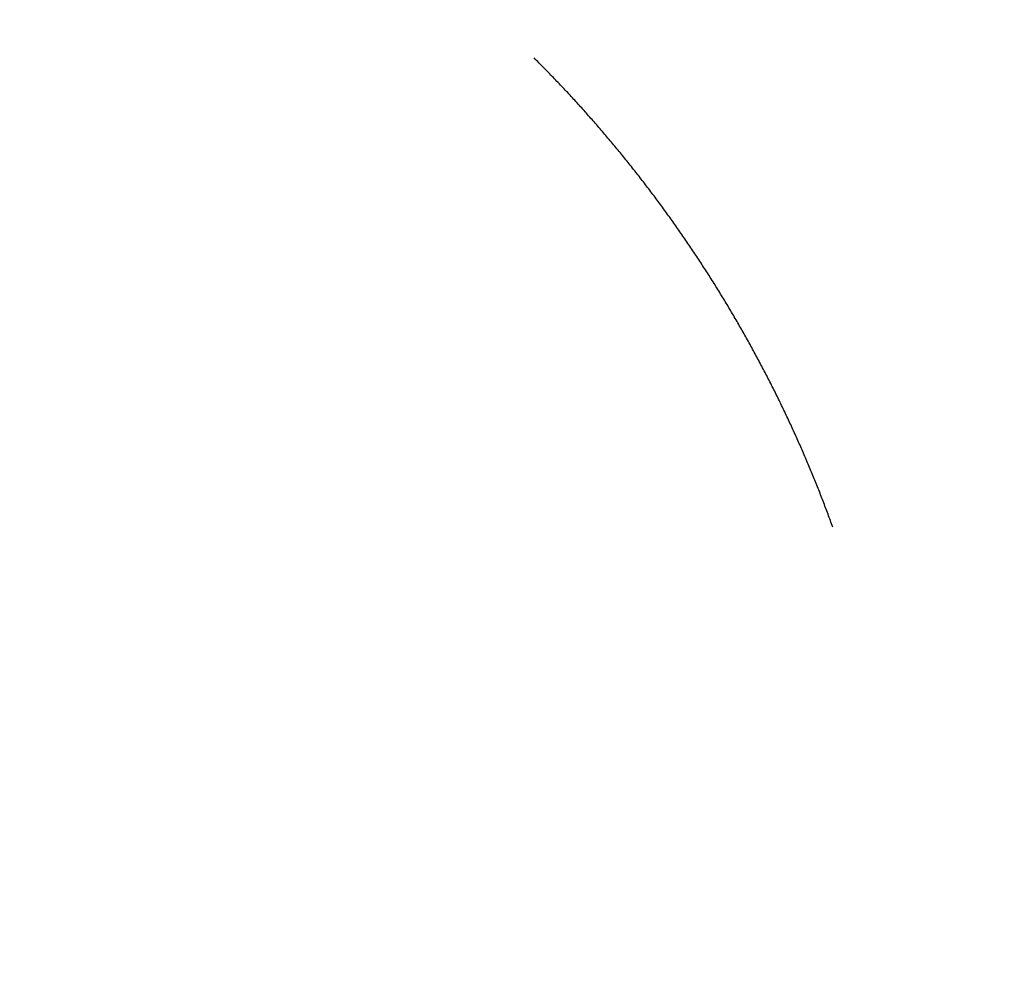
# Model space of a CAD drawing. Header units: millimetres. Extents: x -189 to 189, y -189 to 189.
# Tile 108 of 256: x -123.13 to -121.15, y -78.97 to -77.04. Entities that reach past the tile are written whole.
import ezdxf

# ---------------------------------------------------------------- set-up
doc = ezdxf.new("R2010")
doc.units = ezdxf.units.MM
doc.layers.add('Livello 01', color=7, linetype='Continuous', true_color=0x000000)

msp = doc.modelspace()

# ---------------------------------------------------------------- linework, layer by layer
at = {"layer": 'Livello 01', "color": 7, "true_color": 0xffffff}
for points, knots in [([(-166.4669, -77.6248, 397.2537), (-161.1575, -75.149, 390.078), (-156.2952, -72.8816, 383.4028), (-151.331, -70.5668, 376.5205), (-141.9751, -66.2041, 363.3666), (-133.5487, -62.2748, 351.3972), (-129.8411, -60.5459, 346.1224), (-120.4012, -56.144, 332.7044), (-111.5429, -52.0133, 320.2245), (-105.9671, -49.4133, 312.4448), (-100.2826, -46.7625, 304.642), (-94.5693, -44.0984, 296.9205)], [0, 0, 0, 0, 0, 0, 45.900849, 45.900849, 45.900849, 78.650816, 78.650816, 78.650816, 127.911111, 127.911111, 127.911111, 127.911111, 127.911111, 127.911111]), ([(-143.4974, -78.7254, 22), (-135.5739, -74.3958, 47.833), (-128.0202, -70.2652, 72.8215), (-120.7389, -66.2745, 97.2213), (-108.0743, -59.2853, 139.886), (-95.6019, -52.3661, 181.5795), (-90.7459, -49.67, 197.7076), (-85.8367, -46.9489, 213.849), (-80.8863, -44.2131, 229.96)], [0, 0, 0, 0, 0, 0, 135.437643, 135.437643, 135.437643, 219.908896, 219.908896, 219.908896, 219.908896, 219.908896, 219.908896]), ([(-123.0566, -107.9178, 22), (-116.2782, -101.9529, 47.833), (-109.8132, -96.2675, 72.8215), (-103.5728, -90.7902, 97.2213), (-92.6735, -81.2799, 139.886), (-81.9058, -71.9261, 181.5795), (-77.7115, -68.2851, 197.7076), (-73.4754, -64.6027, 213.849), (-69.2114, -60.8865, 229.96)], [0, 0, 0, 0, 0, 0, 135.437643, 135.437643, 135.437643, 219.908896, 219.908896, 219.908896, 219.908896, 219.908896, 219.908896]), ([(-69.1152, -77.0735, 297.5944), (-71.2961, -79.4364, 301.5984), (-73.4797, -81.7919, 305.6161), (-75.6775, -84.1521, 309.6647), (-79.3673, -88.0961, 316.4587), (-83.019, -91.9723, 323.1655), (-84.4983, -93.5383, 325.8779), (-86.6472, -95.8081, 329.8107), (-88.8233, -98.1003, 333.7803), (-89.5085, -98.8216, 335.0289), (-91.6059, -101.0278, 338.8469), (-93.7417, -103.2708, 342.7223), (-95.1757, -104.7757, 345.3181), (-97.6367, -107.3581, 349.7641), (-100.0673, -109.9099, 354.1419), (-101.0865, -110.9804, 355.9755), (-102.292, -112.2475, 358.1422), (-103.5095, -113.5285, 360.3285), (-103.6322, -113.6577, 360.549), (-104.0138, -114.0593, 361.234), (-104.3967, -114.4623, 361.9211), (-104.5059, -114.5774, 362.1173), (-106.6439, -116.829, 365.9537), (-108.8335, -119.14, 369.8782), (-110.8178, -121.2398, 373.4326), (-113.7393, -124.3402, 378.6667), (-116.5838, -127.3721, 383.7671), (-117.5236, -128.3754, 385.4531), (-119.167, -130.1324, 388.4025), (-120.805, -131.8884, 391.3452), (-121.513, -132.6483, 392.6178), (-122.2805, -133.4729, 393.9978), (-123.0557, -134.3069, 395.3927), (-123.1117, -134.3672, 395.4935), (-123.2086, -134.4715, 395.6679), (-123.3067, -134.577, 395.8444), (-123.348, -134.6214, 395.9187), (-123.4055, -134.6833, 396.0221), (-123.4613, -134.7434, 396.1227), (-123.477, -134.7603, 396.1509), (-123.5506, -134.8395, 396.2832), (-123.6298, -134.9248, 396.4259), (-123.6892, -134.9887, 396.5327), (-123.8034, -135.1118, 396.7384), (-123.9142, -135.2312, 396.9379), (-123.9704, -135.2916, 397.039), (-124.03, -135.3558, 397.1463), (-124.0896, -135.4201, 397.2537)], [0.000001, 0.000001, 0.000001, 0.000001, 0.000001, 0.000001, 25.567254, 25.567254, 25.567254, 43.121249, 43.121249, 43.121249, 51.134509, 51.134509, 51.134509, 67.407807, 67.407807, 67.407807, 79.265911, 79.265911, 79.265911, 81.453279, 81.453279, 81.453279, 83.681105, 83.681105, 83.681105, 105.790155, 105.790155, 105.790155, 116.844681, 116.844681, 116.844681, 125.242775, 125.242775, 125.242775, 125.904442, 125.904442, 125.904442, 126.3798, 126.3798, 126.3798, 126.566108, 126.566108, 126.566108, 127.232657, 127.232657, 127.232657, 127.899206, 127.899206, 127.899206, 127.899206, 127.899206, 127.899206])]:
    msp.add_open_spline(points, degree=5, knots=knots, dxfattribs=at)
msp.add_open_spline([(-121.4949, -78.0633, 348.8839), (-121.5703, -77.8535, 348.9237), (-121.6707, -77.6489, 348.9442), (-121.794, -77.4552, 348.9442), (-121.937, -77.2778, 348.9237), (-122.0954, -77.1208, 348.8839)], degree=5, dxfattribs=at)

doc.saveas('drawing.dxf')
